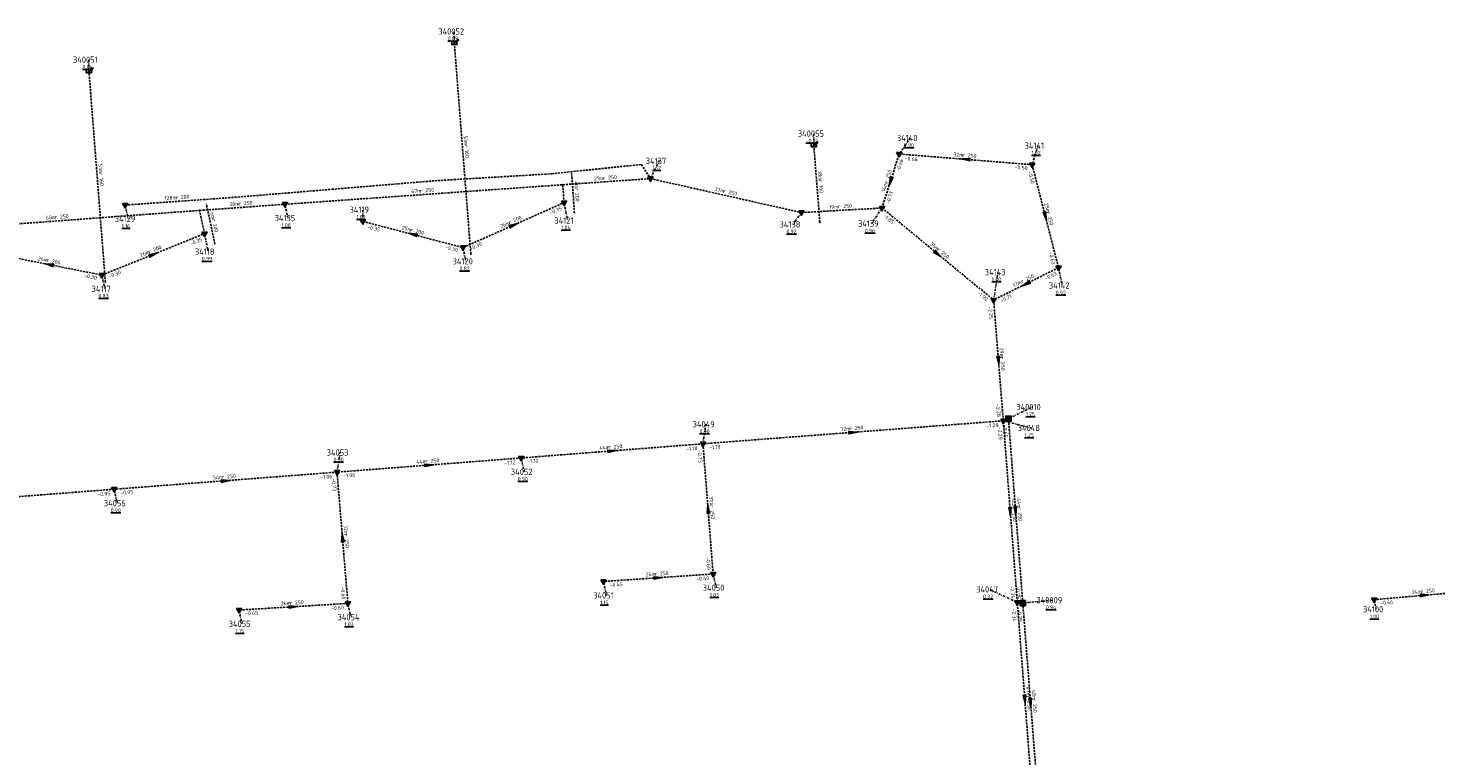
# Model space of a CAD drawing. Extents: x 188323 to 208361, y 565368 to 574910.
# Tile 68 of 256: x 199667 to 200003, y 568699 to 568873. Entities that reach past the tile are written whole.
import ezdxf

# ---------------------------------------------------------------- set-up
doc = ezdxf.new("R2010")
doc.units = 0
doc.linetypes.add('DASHDOT', pattern=[1, 0.5, -0.25, 0, -0.25])
doc.linetypes.add('DASHED', pattern=[0.75, 0.5, -0.25])
doc.layers.get('0').update_dxf_attribs({"linetype": 'CONTINUOUS'})
for name, color, linetype in [('RIO-AFM', 7, 'CONTINUOUS'), ('RIO-BOK', 7, 'CONTINUOUS'), ('RIO-DET', 7, 'CONTINUOUS'), ('RIO-KNP', 7, 'CONTINUOUS'), ('RIO-KNR', 7, 'CONTINUOUS'), ('RIO-LAG_1B', 7, 'DASHED'), ('RIO-LAG_2B', 7, 'DASHED'), ('RIO-LEN', 7, 'CONTINUOUS'), ('RIO-MVD', 1, 'CONTINUOUS'), ('RIO-VRB', 6, 'DASHDOT'), ('RIO-VRH', 7, 'CONTINUOUS')]:
    doc.layers.add(name, color=color, linetype=linetype)
doc.styles.add('RIO-TXT', font='isocp.shx')

# ---------------------------------------------------------------- blocks, each defined once
blk = doc.blocks.new('L_VHR')
blk.add_lwpolyline([(-0.5, 0), (0.5, 0), (-0.5, 0.15), (-0.5, -0.15), (0.5, 0)])
blk = doc.blocks.new('K_IPR')
blk.add_lwpolyline([(-0.5, -0.5), (0.5, -0.5), (0.5, 0.5), (-0.5, 0.5)], close=True)
blk.add_solid([(-0.5, 0.5), (0.5, 0.5), (-0.5, -0.5), (0.5, -0.5)])
at = {"style": 'RIO-TXT', "flags": 1}
blk.add_attdef('KNOOPNAAM', (2, 2), '', height=1, dxfattribs=at)
blk = doc.blocks.new('K_FIC')
blk.add_circle((0, 0), 0.0625)
at = {"style": 'RIO-TXT', "flags": 1}
blk.add_attdef('KNOOPNAAM', (2, 2), '', height=1, dxfattribs=at)
blk = doc.blocks.new('K_UTB')
blk.add_lwpolyline([(0.5, 0.15), (0.5, -0.3), (-0.5, -0.3), (-0.5, 0.15), (-0.45, 0.15), (-0.45, -0.25), (0, -0.25), (0.45, -0.25), (0.45, 0.15)], close=True)
blk.add_lwpolyline([(0.85, 0.6), (0.55, 0.65), (0.614828, 0.459583), (0.850842, 0.598937)])
blk.add_arc((0.85, -0.25), 0.85, 90, 180)
at = {"style": 'RIO-TXT', "flags": 1}
blk.add_attdef('KNOOPNAAM', (2, 2), '', height=1, dxfattribs=at)
blk = doc.blocks.new('K_IPD')
blk.add_lwpolyline([(-0.496027, 0.307994), (0.503973, 0.307994), (0.003973, -0.558031)], close=True)
blk.add_solid([(-0.496027, 0.307994), (0.503973, 0.307994), (0.003973, -0.558031)])
at = {"style": 'RIO-TXT', "flags": 1}
blk.add_attdef('KNOOPNAAM', (2, 2), '', height=1, dxfattribs=at)
blk = doc.blocks.new('598_03______34118_____34134_')
at = {"layer": 'RIO-LAG_2B'}
blk.add_line((0, 0), (-2.059, 9.602), dxfattribs=at)
at = {"layer": 'RIO-AFM', "style": 'RIO-TXT'}
blk.add_text('r 200', height=0.9, rotation=282.0885, dxfattribs=at).set_placement((-0.7662, 5.9622))
at = {"layer": 'RIO-LEN', "style": 'RIO-TXT'}
blk.add_text('6m', height=0.9, rotation=282.0885, dxfattribs=at).set_placement((-1.1062, 7.5461))
blk = doc.blocks.new('599_03______34121_____34136_')
at = {"layer": 'RIO-LAG_2B'}
blk.add_line((0, 0), (-0.689, 9.796), dxfattribs=at)
at = {"layer": 'RIO-AFM', "style": 'RIO-TXT'}
blk.add_text('r 200', height=0.9, rotation=274.0089, dxfattribs=at).set_placement((0.0794, 6.0106))
at = {"layer": 'RIO-LEN', "style": 'RIO-TXT'}
blk.add_text('4m', height=0.9, rotation=274.0089, dxfattribs=at).set_placement((-0.0347, 7.6266))

msp = doc.modelspace()

# ---------------------------------------------------------------- linework, layer by layer
at = {"layer": 'RIO-LAG_1B'}
for p, q in [((199768.56, 568869.568), (199772.512, 568819.072)), ((199685.056, 568812.416), (199681.12, 568862.848)), ((199856.032, 568826.688), (199854.592, 568845.12)), ((199904.608, 568735.488), (199901.168, 568779.648)), ((199908.336, 568687.872), (199904.608, 568735.488))]:
    msp.add_line(p, q, dxfattribs=at)
at = {"layer": 'RIO-LAG_2B'}
for p, q in [((199870.896, 568830.08), (199875.04, 568843.008)), ((199875.04, 568843.008), (199906.848, 568840.448)), ((199906.848, 568840.448), (199913.152, 568815.808)), ((199794.512, 568835.648), (199815.52, 568837.12)), ((199815.52, 568837.12), (199851.616, 568828.992)), ((199728.032, 568830.976), (199794.512, 568835.648)), ((199794.816, 568831.36), (199794.512, 568835.648)), ((199707.584, 568829.504), (199728.032, 568830.976)), ((199770.624, 568820.608), (199794.816, 568831.36)), ((199851.616, 568828.992), (199870.896, 568830.08)), ((199870.896, 568830.08), (199897.632, 568808.064)), ((199640.064, 568824.512), (199707.584, 568829.504)), ((199708.784, 568823.936), (199707.584, 568829.504)), ((199746.672, 568826.88), (199770.624, 568820.608)), ((199684.224, 568814.016), (199708.784, 568823.936)), ((199659.12, 568819.008), (199684.224, 568814.016)), ((199913.152, 568815.808), (199897.632, 568808.064)), ((199897.632, 568808.064), (199899.936, 568779.136)), ((199899.936, 568779.136), (199828.064, 568773.632)), ((199903.296, 568735.68), (199899.936, 568779.136)), ((199828.064, 568773.632), (199784.576, 568770.24)), ((199828.064, 568773.632), (199830.496, 568742.464)), ((199784.576, 568770.24), (199740.496, 568766.848)), ((199740.496, 568766.848), (199687.168, 568762.752)), ((199740.496, 568766.848), (199743.088, 568735.424)), ((199687.168, 568762.752), (199635.008, 568758.72)), ((199830.496, 568742.464), (199804.272, 568740.672)), ((199906.896, 568689.216), (199903.296, 568735.68)), ((199988.672, 568736.32), (200012.864, 568738.432)), ((199743.088, 568735.424), (199717.04, 568733.824))]:
    msp.add_line(p, q, dxfattribs=at)
msp.add_lwpolyline([(199689.776, 568830.784), (199715.216, 568832.576), (199739.28, 568834.56), (199763.904, 568836.608), (199791.856, 568838.272), (199813.344, 568840.512), (199815.52, 568837.12)], dxfattribs=at)
at = {"layer": 'RIO-VRB'}
for p, q in [((199768.56, 568869.59), (199768.5597, 568872.365)), ((199681.12, 568862.83), (199681.1197, 568865.605)), ((199854.6, 568845.12), (199854.5997, 568847.895)), ((199875.04, 568843.02), (199877.6591, 568846.8419)), ((199906.84, 568840.48), (199908.2333, 568845.0094)), ((199815.52, 568837.13), (199817.5571, 568841.3593)), ((199689.78, 568830.81), (199690.4871, 568827.4968)), ((199728.03, 568830.99), (199728.7371, 568827.6768)), ((199794.81, 568831.37), (199795.6906, 568827.072)), ((199870.89, 568830.05), (199868.3544, 568826.3538)), ((199746.67, 568826.9), (199746.6697, 568829.675)), ((199851.62, 568829), (199849.584, 568826.1701)), ((199708.78, 568823.93), (199709.6606, 568819.632)), ((199770.63, 568820.63), (199771.3371, 568817.3168)), ((199684.22, 568814.04), (199684.9271, 568810.7268)), ((199897.64, 568808.04), (199898.6941, 568814.7229)), ((199913.15, 568815.83), (199914.0306, 568811.532)), ((199901.17, 568779.65), (199906.8786, 568782.428)), ((199828.07, 568773.6), (199828.7771, 568778.3132)), ((199899.93, 568779.14), (199906.5782, 568777.42)), ((199740.5, 568766.84), (199741.2071, 568771.5532)), ((199784.57, 568770.24), (199785.2771, 568766.9268)), ((199687.16, 568762.72), (199687.8671, 568759.4068)), ((199830.5, 568742.49), (199831.2071, 568739.1768)), ((199804.27, 568740.66), (199804.9771, 568737.3468)), ((199903.29, 568735.67), (199896.641, 568738.7879)), ((199904.61, 568735.5), (199911.685, 568736.2)), ((199988.67, 568736.34), (199989.2035, 568734.0116)), ((199717.04, 568733.84), (199717.7471, 568730.5268)), ((199743.09, 568735.44), (199743.7971, 568732.1268))]:
    msp.add_line(p, q, dxfattribs=at)

# ---------------------------------------------------------------- block references
at = {"layer": 'RIO-DET'}
for name, p in [('599_03______34121_____34136_', (199797.312, 568828.864)), ('598_03______34118_____34134_', (199711.28, 568821.44))]:
    msp.add_blockref(name, p, dxfattribs=at)
at = {"layer": 'RIO-KNP', "xscale": 1.25, "yscale": 1.25, "zscale": 1.25}
for name, p in [('K_UTB', (199768.56, 568869.568)), ('K_UTB', (199681.12, 568862.848)), ('K_UTB', (199854.592, 568845.12)), ('K_IPD', (199875.04, 568843.008)), ('K_IPD', (199906.848, 568840.448)), ('K_IPD', (199815.52, 568837.12)), ('K_FIC', (199794.512, 568835.648)), ('K_IPD', (199689.776, 568830.784)), ('K_IPD', (199728.032, 568830.976)), ('K_IPD', (199794.816, 568831.36)), ('K_IPD', (199870.896, 568830.08)), ('K_FIC', (199707.584, 568829.504)), ('K_IPD', (199746.672, 568826.88)), ('K_IPD', (199851.616, 568828.992)), ('K_FIC', (199856.032, 568826.688)), ('K_IPD', (199708.784, 568823.936)), ('K_IPD', (199770.624, 568820.608)), ('K_FIC', (199772.512, 568819.072)), ('K_IPD', (199684.224, 568814.016)), ('K_IPD', (199913.152, 568815.808)), ('K_FIC', (199685.056, 568812.416)), ('K_IPD', (199897.632, 568808.064)), ('K_IPD', (199899.936, 568779.136)), ('K_IPR', (199901.168, 568779.648)), ('K_IPD', (199828.064, 568773.632)), ('K_IPD', (199784.576, 568770.24)), ('K_IPD', (199740.496, 568766.848)), ('K_IPD', (199687.168, 568762.752)), ('K_IPD', (199830.496, 568742.464)), ('K_IPD', (199804.272, 568740.672)), ('K_IPD', (199743.088, 568735.424)), ('K_IPD', (199903.296, 568735.68)), ('K_IPR', (199904.608, 568735.488)), ('K_IPD', (199988.672, 568736.32)), ('K_IPD', (199717.04, 568733.824))]:
    msp.add_blockref(name, p, dxfattribs=at)
at = {"layer": 'RIO-VRH', "xscale": 2, "yscale": 2, "zscale": 2}
for p, rotation in [((199890.94, 568841.75), 535.4337), ((199872.965, 568836.535), 252.2496), ((199782.72, 568826), 23.9469), ((199909.995, 568828.155), 284.3661), ((199758.65, 568823.765), 525.3368), ((199884.265, 568819.045), 320.5563), ((199671.67, 568816.53), 528.7791), ((199696.5, 568818.985), 21.9318), ((199905.395, 568811.935), 206.6657), ((199898.785, 568793.59), 274.5392), ((199864, 568776.37), 364.408), ((199806.32, 568771.92), 364.4164), ((199762.535, 568768.54), 364.4112), ((199713.83, 568764.78), 364.4163), ((199829.285, 568758.045), 454.4749), ((199901.61, 568757.405), 274.4285), ((199902.89, 568757.575), 274.4639), ((199741.795, 568751.14), 454.7239), ((199817.385, 568741.575), 363.9905), ((200000.77, 568737.395), 4.9825), ((199730.065, 568734.64), 363.5143), ((199905.09, 568712.44), 274.4394), ((199906.47, 568711.675), 274.4726)]:
    msp.add_blockref('L_VHR', p, dxfattribs=dict(at, rotation=rotation))

# ---------------------------------------------------------------- texts
at = {"layer": 'RIO-AFM', "style": 'RIO-TXT'}
for s, rotation, p in [('r 160', 274.4775, (199770.9858, 568845.168)), ('r 250', 355.4337, (199890.1728, 568842.3225)), ('r 160', 274.4768, (199683.5408, 568838.4683)), ('r 250', 4.0019, (199804.172, 568836.8372)), ('r 160', 274.4763, (199855.7607, 568836.7522)), ('r 250', 72.2496, (199872.2418, 568835.9156)), ('r 200', 4.026, (199701.9208, 568832.1658)), ('r 250', 4.0178, (199760.4266, 568833.767)), ('r 250', 347.3096, (199832.8918, 568833.7418)), ('r 250', 4.1967, (199716.9652, 568830.6793)), ('r 250', 3.1186, (199860.4188, 568829.9802)), ('r 250', 4.1925, (199672.9856, 568827.4544)), ('r 200', 23.9469, (199781.7764, 568826.128)), ('r 250', 284.3661, (199910.2857, 568829.0662)), ('r 200', 345.3368, (199757.9942, 568824.461)), ('r 200', 21.9318, (199695.5617, 568819.1462)), ('r 250', 320.5563, (199883.9636, 568819.954)), ('r 200', 348.779, (199670.9739, 568817.1856)), ('r 250', 386.6657, (199904.4441, 568812.0225)), ('r 250', 274.5392, (199899.2281, 568794.4382)), ('r 250', 364.408, (199863.1519, 568776.8285)), ('r 250', 364.4164, (199805.4723, 568772.3694)), ('r 250', 364.4112, (199761.6872, 568768.9896)), ('r 250', 364.4163, (199712.982, 568765.2325)), ('r 250', 274.4749, (199829.7297, 568758.8928)), ('r 250', 274.4285, (199902.0593, 568758.2527)), ('r 250', 274.4639, (199903.339, 568758.4231)), ('r 250', 274.7239, (199742.2361, 568751.9897)), ('r 250', 363.9905, (199816.541, 568742.0252)), ('r 250', 4.9825, (199999.9193, 568737.8227)), ('r 250', 363.5143, (199729.2251, 568735.0971)), ('r 250', 274.4394, (199905.5401, 568713.2877)), ('r 250', 274.4726, (199906.92, 568712.5233))]:
    msp.add_text(s, height=0.9, rotation=rotation, dxfattribs=at).set_placement(p)
at = {"layer": 'RIO-BOK', "style": 'RIO-TXT'}
for s, rotation, p in [('-0.66', 72.2496, (199875.1236, 568838.6874)), ('-0.66', 355.4337, (199876.3248, 568841.5138)), ('-0.50', 355.4337, (199902.6433, 568839.4284)), ('-0.50', 284.3661, (199905.8319, 568838.7761)), ('-0.73', 72.2496, (199872.65, 568830.9565)), ('-0.35', 23.9469, (199791.6303, 568828.4258)), ('-1.85', 320.5563, (199871.0826, 568828.0797)), ('-0.35', 345.3368, (199747.6708, 568825.1919)), ('-0.35', 21.9318, (199705.4991, 568821.0996)), ('-0.30', 345.3368, (199766.3123, 568820.3263)), ('-0.30', 23.9469, (199772.4776, 568819.9187)), ('-0.63', 284.3661, (199910.79, 568819.4582)), ('-0.30', 348.779, (199679.929, 568813.478)), ('-0.30', 21.9318, (199686.0414, 568813.2642)), ('-0.63', 386.6657, (199910.111, 568812.7464)), ('-1.90', 320.5563, (199893.5972, 568809.5785)), ('-2.25', 274.5392, (199896.3559, 568806.5332)), ('-0.71', 386.6657, (199899.5196, 568807.4184)), ('-2.28', 274.5392, (199898.2262, 568783.1178)), ('-1.28', 364.408, (199895.9468, 568777.472)), ('-2.28', 274.4285, (199898.643, 568777.6357)), ('-0.65', 274.4639, (199899.8839, 568778.1449)), ('-1.18', 364.4164, (199824.0881, 568771.9134)), ('-1.18', 364.408, (199829.5741, 568772.3127)), ('-1.12', 364.4112, (199780.5876, 568768.5541)), ('-1.12', 364.4164, (199786.0743, 568768.9529)), ('-0.73', 274.4749, (199826.7842, 568772.0946)), ('-1.06', 364.4163, (199736.5174, 568765.1596)), ('-1.06', 364.4112, (199742.0041, 568765.5528)), ('-0.95', 364.4163, (199688.6643, 568761.4329)), ('-0.73', 274.7239, (199739.2208, 568765.3291)), ('-0.95', 364.4184, (199683.1779, 568761.0387)), ('-0.60', 274.4749, (199828.8021, 568746.47)), ('-0.60', 274.7239, (199741.375, 568739.4124)), ('-0.45', 363.9905, (199805.7646, 568739.3618)), ('-0.60', 363.9905, (199826.5063, 568740.8221)), ('-2.34', 274.4285, (199901.6032, 568739.6518)), ('-0.75', 274.4639, (199902.9211, 568739.481)), ('-0.66', 4.9825, (199990.1861, 568735.0669)), ('-0.45', 363.5143, (199718.5238, 568732.5294)), ('-0.60', 363.5143, (199739.0833, 568733.8052)), ('-2.34', 274.4394, (199902.0033, 568734.1654)), ('-0.75', 274.4726, (199903.3241, 568733.9947))]:
    msp.add_text(s, height=0.9, rotation=rotation, dxfattribs=at).set_placement(p)
at = {"layer": 'RIO-KNR', "style": 'RIO-TXT'}
for s, p in [('340052', (199764.7347, 568871.615)), ('340051', (199677.2947, 568864.855)), ('340055', (199850.7747, 568847.145)), ('34140', (199874.4716, 568846.0919)), ('34141', (199905.0458, 568844.2594)), ('34137', (199814.3696, 568840.6093)), ('34119', (199743.4822, 568828.925)), ('34129', (199687.2996, 568826.7468)), ('34135', (199725.5496, 568826.9268)), ('34121', (199792.5031, 568826.322)), ('34138', (199846.3965, 568825.4201)), ('34139', (199865.1669, 568825.6038)), ('34118', (199706.4731, 568818.882)), ('34120', (199768.1496, 568816.5668)), ('34143', (199895.5066, 568813.9729)), ('34117', (199681.7396, 568809.9768)), ('34142', (199910.8431, 568810.782)), ('340010', (199903.0536, 568781.678)), ('34049', (199825.5896, 568777.5632)), ('34048', (199903.3907, 568776.67)), ('34053', (199738.0196, 568770.8032)), ('34052', (199782.0896, 568766.1768)), ('34056', (199684.6796, 568758.6568)), ('34050', (199828.0196, 568738.4268)), ('34047', (199893.4535, 568738.0379)), ('34051', (199801.7896, 568736.5968)), ('340009', (199907.86, 568735.45)), ('34054', (199740.6096, 568731.3768)), ('34100', (199986.016, 568733.2616)), ('34055', (199714.5596, 568729.7768))]:
    msp.add_text(s, height=1.5, dxfattribs=at).set_placement(p)
at = {"layer": 'RIO-LEN', "style": 'RIO-TXT'}
for s, rotation, p in [('51m', 274.4775, (199770.8162, 568847.3213)), ('32m', 355.4337, (199888.0195, 568842.4931)), ('51m', 274.4768, (199683.3712, 568840.6216)), ('21m', 4.0019, (199802.0172, 568836.6865)), ('18m', 274.4763, (199855.5911, 568838.9056)), ('67m', 4.0178, (199758.2719, 568833.6156)), ('37m', 347.3096, (199830.7843, 568834.215)), ('14m', 72.2496, (199871.5836, 568833.8584)), ('128m', 4.026, (199699.2275, 568831.9762)), ('20m', 4.1967, (199714.811, 568830.5213)), ('19m', 3.1186, (199858.262, 568829.8627)), ('25m', 284.3661, (199909.7487, 568831.1584)), ('68m', 4.1925, (199670.8314, 568827.2965)), ('26m', 23.9469, (199779.8024, 568825.2512)), ('25m', 345.3368, (199755.9042, 568825.0065)), ('26m', 21.9318, (199693.5581, 568818.3393)), ('35m', 320.5563, (199882.2948, 568821.3254)), ('26m', 348.779, (199668.8549, 568817.6046)), ('17m', 386.6657, (199902.5145, 568811.0518)), ('29m', 274.5392, (199899.0561, 568796.5913)), ('72m', 364.408, (199860.9984, 568776.6611)), ('44m', 364.4164, (199803.3189, 568772.2017)), ('44m', 364.4112, (199759.5337, 568768.8221)), ('54m', 364.4163, (199710.8285, 568765.0648)), ('31m', 274.4749, (199829.5601, 568761.0462)), ('44m', 274.4285, (199901.8915, 568760.4062)), ('44m', 274.4639, (199903.1698, 568760.5765)), ('32m', 274.7239, (199742.0572, 568754.1423)), ('26m', 363.9905, (199814.3863, 568741.8735)), ('26m', 363.5143, (199727.0693, 568734.9633)), ('24m', 4.9825, (199997.7675, 568737.6351)), ('47m', 274.4394, (199905.3719, 568715.4411)), ('48m', 274.4726, (199906.7505, 568714.6767))]:
    msp.add_text(s, height=0.9, rotation=rotation, dxfattribs=at).set_placement(p)
at = {"layer": 'RIO-MVD', "style": 'RIO-TXT'}
for s, p in [('%%U0.09', (199767.0297, 568870.215)), ('%%U0.84', (199679.5897, 568863.455)), ('%%U-0.51', (199852.6872, 568845.745)), ('%%U0.90', (199876.1291, 568844.6919)), ('%%U1.02', (199906.7033, 568842.8594)), ('%%U1.12', (199816.0271, 568839.2093)), ('%%U1.08', (199727.2071, 568825.5268)), ('%%U1.00', (199745.1397, 568827.525)), ('%%U1.16', (199688.9571, 568825.3468)), ('%%U1.04', (199794.1606, 568824.922)), ('%%U0.92', (199848.054, 568824.0201)), ('%%U0.96', (199866.8244, 568824.2038)), ('%%U0.99', (199708.1306, 568817.482)), ('%%U0.82', (199769.8071, 568815.1668)), ('%%U1.40', (199897.1641, 568812.5729)), ('%%U0.92', (199912.5006, 568809.382)), ('%%U0.83', (199683.3971, 568808.5768)), ('%%U1.25', (199905.3486, 568780.278)), ('%%U0.90', (199827.2471, 568776.1632)), ('%%U1.25', (199905.0482, 568775.27)), ('%%U0.90', (199739.6771, 568769.4032)), ('%%U0.90', (199783.7471, 568764.7768)), ('%%U0.90', (199686.3371, 568757.2568)), ('%%U1.15', (199803.4471, 568735.1968)), ('%%U1.03', (199829.6771, 568737.0268)), ('%%U0.92', (199895.111, 568736.6379)), ('%%U0.94', (199910.155, 568734.05)), ('%%U1.00', (199987.6735, 568731.8616)), ('%%U1.15', (199716.2171, 568728.3768)), ('%%U1.03', (199742.2671, 568729.9768))]:
    msp.add_text(s, height=0.9, dxfattribs=at).set_placement(p)

doc.saveas('drawing.dxf')
